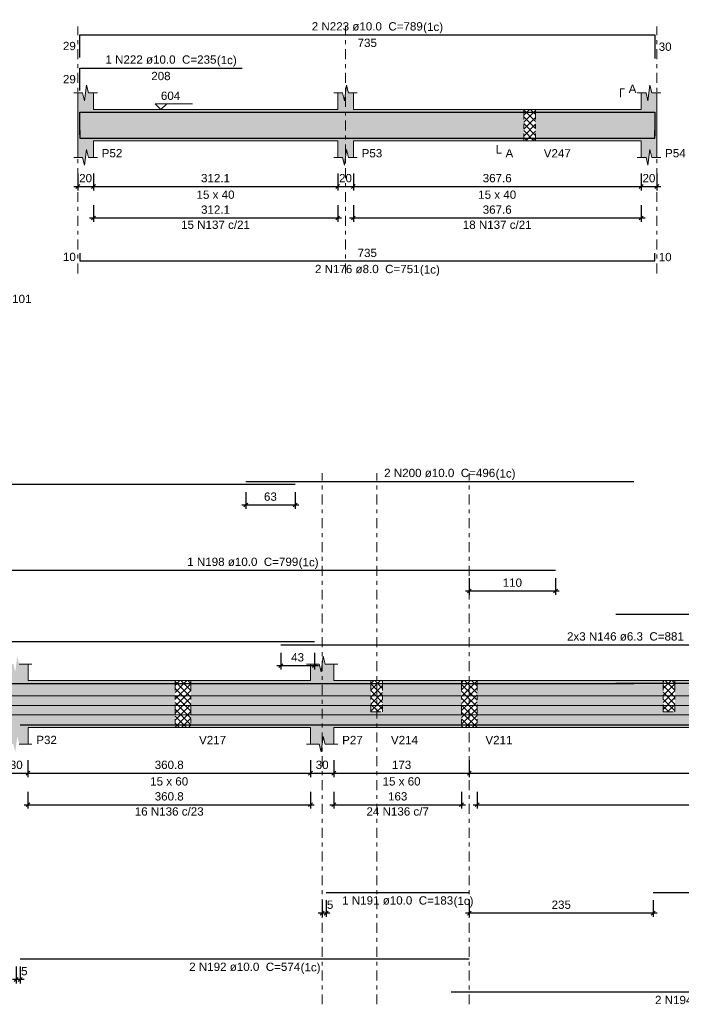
# Model space of a CAD drawing. Header units: millimetres. Extents: x 0 to 119, y 0 to 84.
# Tile 8 of 24: x 21 to 38, y 41 to 66. Entities that reach past the tile are written whole.
import ezdxf

# ---------------------------------------------------------------- set-up
doc = ezdxf.new("R2010")
doc.units = ezdxf.units.MM
doc.header["$MEASUREMENT"] = 0
doc.linetypes.add('DASHDOT', pattern=[2.54, 1.27, -0.635, 0, -0.635])
doc.linetypes.add('NULL', pattern=[0])
doc.layers.get('0').update_dxf_attribs({"lineweight": 18})
for name, color, linetype, lineweight in [('Descrição da armadura', 7, 'Continuous', 0), ('DT-Arm complementar', 5, 'Continuous', 5), ('DT-Barras na forma', 2, 'Continuous', 30), ('DT-Barras rebatidas', 2, 'Continuous', 30), ('DT-Cotas', 9, 'Continuous', 5), ('DT-Forma', 5, 'Continuous', 5), ('DT-Hachura forma vigas', 254, 'Continuous', 5), ('DT-Hachura intersecção vigas', 9, 'Continuous', 5), ('DT-Pontilhado', 9, 'DASHDOT', 5), ('DT-Textos', 7, 'Continuous', 5), ('Textos armaduras', 7, 'Continuous', 0)]:
    doc.layers.add(name, color=color, linetype=linetype, lineweight=lineweight)
doc.styles.add('Arial', font='txt')
doc.dimstyles.new('UM_50.000000', dxfattribs={"dimtxt": 0.18, "dimasz": 0.1, "dimexe": 0.1, "dimexo": 0.2, "dimgap": 0, "dimtad": 1, "dimtih": 1, "dimtoh": 1, "dimdec": 1, "dimlfac": 50, "dimzin": 0, "dimdsep": 46, "dimtxsty": 'Standard', "dimcen": 0.09, "dimdle": 0.1, "dimadec": 1, "dimazin": 2, "dimtfac": 1, "dimtdec": 4, "dimtofl": 0, "dimtmove": 0, "dimatfit": 3, "dimfxl": 1, "dimtolj": 1, "dimarcsym": 0})

# ---------------------------------------------------------------- blocks, each defined once
blk = doc.blocks.new('_Oblique')
at = {"color": 0, "linetype": 'ByBlock', "lineweight": -2}
blk.add_line((-0.5, -0.5), (0.5, 0.5), dxfattribs=at)
blk = doc.blocks.new('*D10')
at = {"layer": 'Defpoints', "color": 0}
for p in [(21.048, 47.384), (21.648, 47.384), (21.648, 46.855)]:
    blk.add_point(p, dxfattribs=at)
at = {"layer": 'DT-Cotas', "color": 0, "lineweight": -2}
for p, q in [((21.048, 47.184), (21.048, 46.755)), ((21.648, 47.184), (21.648, 46.755)), ((20.948, 46.855), (21.748, 46.855))]:
    blk.add_line(p, q, dxfattribs=at)
at = {"layer": 'DT-Cotas', "color": 0, "lineweight": -2, "xscale": 0.1, "yscale": 0.1, "zscale": 0.1, "rotation": 180}
blk.add_blockref('_Oblique', (21.048, 46.855), dxfattribs=at)
at = {"layer": 'DT-Cotas', "color": 0, "lineweight": -2, "xscale": 0.1, "yscale": 0.1, "zscale": 0.1}
blk.add_blockref('_Oblique', (21.648, 46.855), dxfattribs=at)
at = {"layer": 'DT-Cotas', "color": 7, "insert": (21.348, 47.067), "char_height": 0.2118, "attachment_point": 5, "rotation": 0.0057, "style": 'Arial'}
blk.add_mtext('\\A1;30', dxfattribs=at)
blk = doc.blocks.new('*D11')
at = {"layer": 'Defpoints', "color": 0}
for p in [(21.648, 47.384), (28.864, 47.384), (28.864, 46.855)]:
    blk.add_point(p, dxfattribs=at)
at = {"layer": 'DT-Cotas', "color": 0, "lineweight": -2}
for p, q in [((21.648, 47.184), (21.648, 46.755)), ((28.864, 47.184), (28.864, 46.755)), ((21.548, 46.855), (28.964, 46.855))]:
    blk.add_line(p, q, dxfattribs=at)
at = {"layer": 'DT-Cotas', "color": 0, "lineweight": -2, "xscale": 0.1, "yscale": 0.1, "zscale": 0.1, "rotation": 180}
blk.add_blockref('_Oblique', (21.648, 46.855), dxfattribs=at)
at = {"layer": 'DT-Cotas', "color": 0, "lineweight": -2, "xscale": 0.1, "yscale": 0.1, "zscale": 0.1}
blk.add_blockref('_Oblique', (28.864, 46.855), dxfattribs=at)
at = {"layer": 'DT-Cotas', "color": 7, "insert": (25.256, 47.067), "char_height": 0.2118, "attachment_point": 5, "rotation": 0.0057, "style": 'Arial'}
blk.add_mtext('\\A1;360.8', dxfattribs=at)
blk = doc.blocks.new('*D12')
at = {"layer": 'Defpoints', "color": 0}
for p in [(28.864, 47.384), (29.464, 47.384), (29.464, 46.855)]:
    blk.add_point(p, dxfattribs=at)
at = {"layer": 'DT-Cotas', "color": 0, "lineweight": -2}
for p, q in [((28.864, 47.184), (28.864, 46.755)), ((29.464, 47.184), (29.464, 46.755)), ((28.764, 46.855), (29.564, 46.855))]:
    blk.add_line(p, q, dxfattribs=at)
at = {"layer": 'DT-Cotas', "color": 0, "lineweight": -2, "xscale": 0.1, "yscale": 0.1, "zscale": 0.1, "rotation": 180}
blk.add_blockref('_Oblique', (28.864, 46.855), dxfattribs=at)
at = {"layer": 'DT-Cotas', "color": 0, "lineweight": -2, "xscale": 0.1, "yscale": 0.1, "zscale": 0.1}
blk.add_blockref('_Oblique', (29.464, 46.855), dxfattribs=at)
at = {"layer": 'DT-Cotas', "color": 7, "insert": (29.164, 47.067), "char_height": 0.2118, "attachment_point": 5, "rotation": 0.0057, "style": 'Arial'}
blk.add_mtext('\\A1;30', dxfattribs=at)
blk = doc.blocks.new('*D13')
at = {"layer": 'Defpoints', "color": 0}
for p in [(29.464, 47.384), (32.924, 47.384), (32.924, 46.855)]:
    blk.add_point(p, dxfattribs=at)
at = {"layer": 'DT-Cotas', "color": 0, "lineweight": -2}
for p, q in [((29.464, 47.184), (29.464, 46.755)), ((32.924, 47.184), (32.924, 46.755)), ((29.364, 46.855), (33.024, 46.855))]:
    blk.add_line(p, q, dxfattribs=at)
at = {"layer": 'DT-Cotas', "color": 0, "lineweight": -2, "xscale": 0.1, "yscale": 0.1, "zscale": 0.1, "rotation": 180}
blk.add_blockref('_Oblique', (29.464, 46.855), dxfattribs=at)
at = {"layer": 'DT-Cotas', "color": 0, "lineweight": -2, "xscale": 0.1, "yscale": 0.1, "zscale": 0.1}
blk.add_blockref('_Oblique', (32.924, 46.855), dxfattribs=at)
at = {"layer": 'DT-Cotas', "color": 7, "insert": (31.194, 47.067), "char_height": 0.2118, "attachment_point": 5, "rotation": 0.0057, "style": 'Arial'}
blk.add_mtext('\\A1;173', dxfattribs=at)
blk = doc.blocks.new('*D14')
at = {"layer": 'Defpoints', "color": 0}
for p in [(32.924, 47.384), (45.17, 47.384), (45.17, 46.855)]:
    blk.add_point(p, dxfattribs=at)
at = {"layer": 'DT-Cotas', "color": 0, "lineweight": -2}
for p, q in [((32.924, 47.184), (32.924, 46.755)), ((45.17, 47.184), (45.17, 46.755)), ((32.824, 46.855), (45.27, 46.855))]:
    blk.add_line(p, q, dxfattribs=at)
at = {"layer": 'DT-Cotas', "color": 0, "lineweight": -2, "xscale": 0.1, "yscale": 0.1, "zscale": 0.1, "rotation": 180}
blk.add_blockref('_Oblique', (32.924, 46.855), dxfattribs=at)
at = {"layer": 'DT-Cotas', "color": 0, "lineweight": -2, "xscale": 0.1, "yscale": 0.1, "zscale": 0.1}
blk.add_blockref('_Oblique', (45.17, 46.855), dxfattribs=at)
at = {"layer": 'DT-Cotas', "color": 7, "insert": (39.047, 47.067), "char_height": 0.2118, "attachment_point": 5, "rotation": 0.0057, "style": 'Arial'}
blk.add_mtext('\\A1;612.3', dxfattribs=at)
blk = doc.blocks.new('*D16')
at = {"layer": 'Defpoints', "color": 0}
for p in [(28.107, 50.13), (28.967, 50.13), (28.967, 49.601)]:
    blk.add_point(p, dxfattribs=at)
at = {"layer": 'DT-Cotas', "color": 0, "lineweight": -2}
for p, q in [((28.107, 49.93), (28.107, 49.501)), ((28.967, 49.93), (28.967, 49.501)), ((28.007, 49.601), (29.067, 49.601))]:
    blk.add_line(p, q, dxfattribs=at)
at = {"layer": 'DT-Cotas', "color": 0, "lineweight": -2, "xscale": 0.1, "yscale": 0.1, "zscale": 0.1, "rotation": 180}
blk.add_blockref('_Oblique', (28.107, 49.601), dxfattribs=at)
at = {"layer": 'DT-Cotas', "color": 0, "lineweight": -2, "xscale": 0.1, "yscale": 0.1, "zscale": 0.1}
blk.add_blockref('_Oblique', (28.967, 49.601), dxfattribs=at)
at = {"layer": 'DT-Cotas', "color": 7, "insert": (28.537, 49.813), "char_height": 0.2118, "attachment_point": 5, "rotation": 0.0057, "style": 'Arial'}
blk.add_mtext('\\A1;43', dxfattribs=at)
blk = doc.blocks.new('*D18')
at = {"layer": 'Defpoints', "color": 0}
for p in [(29.164, 43.811), (29.264, 43.811), (29.164, 43.282)]:
    blk.add_point(p, dxfattribs=at)
at = {"layer": 'DT-Cotas', "color": 0, "lineweight": -2}
for p, q in [((29.164, 43.611), (29.164, 43.182)), ((29.264, 43.611), (29.264, 43.182)), ((29.364, 43.282), (29.064, 43.282))]:
    blk.add_line(p, q, dxfattribs=at)
at = {"layer": 'DT-Cotas', "color": 0, "lineweight": -2, "xscale": 0.1, "yscale": 0.1, "zscale": 0.1, "rotation": 180}
blk.add_blockref('_Oblique', (29.164, 43.282), dxfattribs=at)
at = {"layer": 'DT-Cotas', "color": 0, "lineweight": -2, "xscale": 0.1, "yscale": 0.1, "zscale": 0.1}
blk.add_blockref('_Oblique', (29.264, 43.282), dxfattribs=at)
at = {"layer": 'DT-Cotas', "color": 7, "insert": (29.368, 43.494), "char_height": 0.2118, "attachment_point": 5, "rotation": 0.0057, "style": 'Arial'}
blk.add_mtext('\\A1;5', dxfattribs=at)
blk = doc.blocks.new('*D19')
at = {"layer": 'Defpoints', "color": 0}
for p in [(21.348, 42.117), (21.448, 42.117), (21.348, 41.587)]:
    blk.add_point(p, dxfattribs=at)
at = {"layer": 'DT-Cotas', "color": 0, "lineweight": -2}
for p, q in [((21.348, 41.917), (21.348, 41.487)), ((21.448, 41.917), (21.448, 41.487)), ((21.548, 41.587), (21.248, 41.587))]:
    blk.add_line(p, q, dxfattribs=at)
at = {"layer": 'DT-Cotas', "color": 0, "lineweight": -2, "xscale": 0.1, "yscale": 0.1, "zscale": 0.1, "rotation": 180}
blk.add_blockref('_Oblique', (21.348, 41.587), dxfattribs=at)
at = {"layer": 'DT-Cotas', "color": 0, "lineweight": -2, "xscale": 0.1, "yscale": 0.1, "zscale": 0.1}
blk.add_blockref('_Oblique', (21.448, 41.587), dxfattribs=at)
at = {"layer": 'DT-Cotas', "color": 7, "insert": (21.553, 41.799), "char_height": 0.2118, "attachment_point": 5, "rotation": 0.0057, "style": 'Arial'}
blk.add_mtext('\\A1;5', dxfattribs=at)
blk = doc.blocks.new('*D20')
at = {"layer": 'Defpoints', "color": 0}
for p in [(32.924, 43.811), (37.624, 43.811), (32.924, 43.282)]:
    blk.add_point(p, dxfattribs=at)
at = {"layer": 'DT-Cotas', "color": 0, "lineweight": -2}
for p, q in [((32.924, 43.611), (32.924, 43.182)), ((37.624, 43.611), (37.624, 43.182)), ((37.724, 43.282), (32.824, 43.282))]:
    blk.add_line(p, q, dxfattribs=at)
at = {"layer": 'DT-Cotas', "color": 0, "lineweight": -2, "xscale": 0.1, "yscale": 0.1, "zscale": 0.1, "rotation": 180}
blk.add_blockref('_Oblique', (32.924, 43.282), dxfattribs=at)
at = {"layer": 'DT-Cotas', "color": 0, "lineweight": -2, "xscale": 0.1, "yscale": 0.1, "zscale": 0.1}
blk.add_blockref('_Oblique', (37.624, 43.282), dxfattribs=at)
at = {"layer": 'DT-Cotas', "color": 7, "insert": (35.274, 43.494), "char_height": 0.2118, "attachment_point": 5, "rotation": 0.0057, "style": 'Arial'}
blk.add_mtext('\\A1;235', dxfattribs=at)
blk = doc.blocks.new('*D23')
at = {"layer": 'Defpoints', "color": 0}
for p in [(32.924, 52.037), (35.124, 52.037), (35.124, 51.508)]:
    blk.add_point(p, dxfattribs=at)
at = {"layer": 'DT-Cotas', "color": 0, "lineweight": -2}
for p, q in [((32.924, 51.837), (32.924, 51.408)), ((35.124, 51.837), (35.124, 51.408)), ((32.824, 51.508), (35.224, 51.508))]:
    blk.add_line(p, q, dxfattribs=at)
at = {"layer": 'DT-Cotas', "color": 0, "lineweight": -2, "xscale": 0.1, "yscale": 0.1, "zscale": 0.1, "rotation": 180}
blk.add_blockref('_Oblique', (32.924, 51.508), dxfattribs=at)
at = {"layer": 'DT-Cotas', "color": 0, "lineweight": -2, "xscale": 0.1, "yscale": 0.1, "zscale": 0.1}
blk.add_blockref('_Oblique', (35.124, 51.508), dxfattribs=at)
at = {"layer": 'DT-Cotas', "color": 7, "insert": (34.024, 51.72), "char_height": 0.2118, "attachment_point": 5, "rotation": 0.0057, "style": 'Arial'}
blk.add_mtext('\\A1;110', dxfattribs=at)
blk = doc.blocks.new('*D24')
at = {"layer": 'Defpoints', "color": 0}
for p in [(27.212, 54.235), (28.472, 54.235), (28.472, 53.705)]:
    blk.add_point(p, dxfattribs=at)
at = {"layer": 'DT-Cotas', "color": 0, "lineweight": -2}
for p, q in [((27.212, 54.035), (27.212, 53.605)), ((28.472, 54.035), (28.472, 53.605)), ((27.112, 53.705), (28.572, 53.705))]:
    blk.add_line(p, q, dxfattribs=at)
at = {"layer": 'DT-Cotas', "color": 0, "lineweight": -2, "xscale": 0.1, "yscale": 0.1, "zscale": 0.1, "rotation": 180}
blk.add_blockref('_Oblique', (27.212, 53.705), dxfattribs=at)
at = {"layer": 'DT-Cotas', "color": 0, "lineweight": -2, "xscale": 0.1, "yscale": 0.1, "zscale": 0.1}
blk.add_blockref('_Oblique', (28.472, 53.705), dxfattribs=at)
at = {"layer": 'DT-Cotas', "color": 7, "insert": (27.842, 53.917), "char_height": 0.2118, "attachment_point": 5, "rotation": 0.0057, "style": 'Arial'}
blk.add_mtext('\\A1;63', dxfattribs=at)
blk = doc.blocks.new('*D29')
at = {"layer": 'Defpoints', "color": 0}
for p in [(21.648, 46.579), (28.864, 46.579), (28.864, 46.05)]:
    blk.add_point(p, dxfattribs=at)
at = {"layer": 'DT-Cotas', "color": 0, "lineweight": -2}
for p, q in [((21.648, 46.379), (21.648, 45.95)), ((28.864, 46.379), (28.864, 45.95)), ((21.548, 46.05), (28.964, 46.05))]:
    blk.add_line(p, q, dxfattribs=at)
at = {"layer": 'DT-Cotas', "color": 0, "lineweight": -2, "xscale": 0.1, "yscale": 0.1, "zscale": 0.1, "rotation": 180}
blk.add_blockref('_Oblique', (21.648, 46.05), dxfattribs=at)
at = {"layer": 'DT-Cotas', "color": 0, "lineweight": -2, "xscale": 0.1, "yscale": 0.1, "zscale": 0.1}
blk.add_blockref('_Oblique', (28.864, 46.05), dxfattribs=at)
at = {"layer": 'DT-Cotas', "color": 7, "insert": (25.256, 46.262), "char_height": 0.2118, "attachment_point": 5, "rotation": 0.0057, "style": 'Arial'}
blk.add_mtext('\\A1;360.8', dxfattribs=at)
blk = doc.blocks.new('*D30')
at = {"layer": 'Defpoints', "color": 0}
for p in [(29.464, 46.579), (32.724, 46.579), (32.724, 46.05)]:
    blk.add_point(p, dxfattribs=at)
at = {"layer": 'DT-Cotas', "color": 0, "lineweight": -2}
for p, q in [((29.464, 46.379), (29.464, 45.95)), ((32.724, 46.379), (32.724, 45.95)), ((29.364, 46.05), (32.824, 46.05))]:
    blk.add_line(p, q, dxfattribs=at)
at = {"layer": 'DT-Cotas', "color": 0, "lineweight": -2, "xscale": 0.1, "yscale": 0.1, "zscale": 0.1, "rotation": 180}
blk.add_blockref('_Oblique', (29.464, 46.05), dxfattribs=at)
at = {"layer": 'DT-Cotas', "color": 0, "lineweight": -2, "xscale": 0.1, "yscale": 0.1, "zscale": 0.1}
blk.add_blockref('_Oblique', (32.724, 46.05), dxfattribs=at)
at = {"layer": 'DT-Cotas', "color": 7, "insert": (31.094, 46.262), "char_height": 0.2118, "attachment_point": 5, "rotation": 0.0057, "style": 'Arial'}
blk.add_mtext('\\A1;163', dxfattribs=at)
blk = doc.blocks.new('*D31')
at = {"layer": 'Defpoints', "color": 0}
for p in [(33.124, 46.579), (45.17, 46.579), (45.17, 46.05)]:
    blk.add_point(p, dxfattribs=at)
at = {"layer": 'DT-Cotas', "color": 0, "lineweight": -2}
for p, q in [((33.124, 46.379), (33.124, 45.95)), ((45.17, 46.379), (45.17, 45.95)), ((33.024, 46.05), (45.27, 46.05))]:
    blk.add_line(p, q, dxfattribs=at)
at = {"layer": 'DT-Cotas', "color": 0, "lineweight": -2, "xscale": 0.1, "yscale": 0.1, "zscale": 0.1, "rotation": 180}
blk.add_blockref('_Oblique', (33.124, 46.05), dxfattribs=at)
at = {"layer": 'DT-Cotas', "color": 0, "lineweight": -2, "xscale": 0.1, "yscale": 0.1, "zscale": 0.1}
blk.add_blockref('_Oblique', (45.17, 46.05), dxfattribs=at)
at = {"layer": 'DT-Cotas', "color": 7, "insert": (39.147, 46.262), "char_height": 0.2118, "attachment_point": 5, "rotation": 0.0057, "style": 'Arial'}
blk.add_mtext('\\A1;602.3', dxfattribs=at)
blk = doc.blocks.new('*D152')
at = {"layer": 'Defpoints', "color": 0}
for p in [(22.92, 62.369), (23.32, 62.369), (23.32, 61.84)]:
    blk.add_point(p, dxfattribs=at)
at = {"layer": 'DT-Cotas', "color": 0, "lineweight": -2}
for p, q in [((22.92, 62.169), (22.92, 61.74)), ((23.32, 62.169), (23.32, 61.74)), ((22.82, 61.84), (23.42, 61.84))]:
    blk.add_line(p, q, dxfattribs=at)
at = {"layer": 'DT-Cotas', "color": 0, "lineweight": -2, "xscale": 0.1, "yscale": 0.1, "zscale": 0.1, "rotation": 180}
blk.add_blockref('_Oblique', (22.92, 61.84), dxfattribs=at)
at = {"layer": 'DT-Cotas', "color": 0, "lineweight": -2, "xscale": 0.1, "yscale": 0.1, "zscale": 0.1}
blk.add_blockref('_Oblique', (23.32, 61.84), dxfattribs=at)
at = {"layer": 'DT-Cotas', "color": 7, "insert": (23.12, 62.051), "char_height": 0.2118, "attachment_point": 5, "rotation": 0.0057, "style": 'Arial'}
blk.add_mtext('\\A1;20', dxfattribs=at)
blk = doc.blocks.new('*D153')
at = {"layer": 'Defpoints', "color": 0}
for p in [(23.32, 62.369), (29.561, 62.369), (29.561, 61.84)]:
    blk.add_point(p, dxfattribs=at)
at = {"layer": 'DT-Cotas', "color": 0, "lineweight": -2}
for p, q in [((23.32, 62.169), (23.32, 61.74)), ((29.561, 62.169), (29.561, 61.74)), ((23.22, 61.84), (29.661, 61.84))]:
    blk.add_line(p, q, dxfattribs=at)
at = {"layer": 'DT-Cotas', "color": 0, "lineweight": -2, "xscale": 0.1, "yscale": 0.1, "zscale": 0.1, "rotation": 180}
blk.add_blockref('_Oblique', (23.32, 61.84), dxfattribs=at)
at = {"layer": 'DT-Cotas', "color": 0, "lineweight": -2, "xscale": 0.1, "yscale": 0.1, "zscale": 0.1}
blk.add_blockref('_Oblique', (29.561, 61.84), dxfattribs=at)
at = {"layer": 'DT-Cotas', "color": 7, "insert": (26.44, 62.051), "char_height": 0.2118, "attachment_point": 5, "rotation": 0.0057, "style": 'Arial'}
blk.add_mtext('\\A1;312.1', dxfattribs=at)
blk = doc.blocks.new('*D154')
at = {"layer": 'Defpoints', "color": 0}
for p in [(29.561, 62.369), (29.961, 62.369), (29.961, 61.84)]:
    blk.add_point(p, dxfattribs=at)
at = {"layer": 'DT-Cotas', "color": 0, "lineweight": -2}
for p, q in [((29.561, 62.169), (29.561, 61.74)), ((29.961, 62.169), (29.961, 61.74)), ((29.461, 61.84), (30.061, 61.84))]:
    blk.add_line(p, q, dxfattribs=at)
at = {"layer": 'DT-Cotas', "color": 0, "lineweight": -2, "xscale": 0.1, "yscale": 0.1, "zscale": 0.1, "rotation": 180}
blk.add_blockref('_Oblique', (29.561, 61.84), dxfattribs=at)
at = {"layer": 'DT-Cotas', "color": 0, "lineweight": -2, "xscale": 0.1, "yscale": 0.1, "zscale": 0.1}
blk.add_blockref('_Oblique', (29.961, 61.84), dxfattribs=at)
at = {"layer": 'DT-Cotas', "color": 7, "insert": (29.761, 62.051), "char_height": 0.2118, "attachment_point": 5, "rotation": 0.0057, "style": 'Arial'}
blk.add_mtext('\\A1;20', dxfattribs=at)
blk = doc.blocks.new('*D155')
at = {"layer": 'Defpoints', "color": 0}
for p in [(29.961, 62.369), (37.314, 62.369), (37.314, 61.84)]:
    blk.add_point(p, dxfattribs=at)
at = {"layer": 'DT-Cotas', "color": 0, "lineweight": -2}
for p, q in [((29.961, 62.169), (29.961, 61.74)), ((37.314, 62.169), (37.314, 61.74)), ((29.861, 61.84), (37.414, 61.84))]:
    blk.add_line(p, q, dxfattribs=at)
at = {"layer": 'DT-Cotas', "color": 0, "lineweight": -2, "xscale": 0.1, "yscale": 0.1, "zscale": 0.1, "rotation": 180}
blk.add_blockref('_Oblique', (29.961, 61.84), dxfattribs=at)
at = {"layer": 'DT-Cotas', "color": 0, "lineweight": -2, "xscale": 0.1, "yscale": 0.1, "zscale": 0.1}
blk.add_blockref('_Oblique', (37.314, 61.84), dxfattribs=at)
at = {"layer": 'DT-Cotas', "color": 7, "insert": (33.637, 62.051), "char_height": 0.2118, "attachment_point": 5, "rotation": 0.0057, "style": 'Arial'}
blk.add_mtext('\\A1;367.6', dxfattribs=at)
blk = doc.blocks.new('*D156')
at = {"layer": 'Defpoints', "color": 0}
for p in [(37.314, 62.369), (37.714, 62.369), (37.714, 61.84)]:
    blk.add_point(p, dxfattribs=at)
at = {"layer": 'DT-Cotas', "color": 0, "lineweight": -2}
for p, q in [((37.314, 62.169), (37.314, 61.74)), ((37.714, 62.169), (37.714, 61.74)), ((37.214, 61.84), (37.814, 61.84))]:
    blk.add_line(p, q, dxfattribs=at)
at = {"layer": 'DT-Cotas', "color": 0, "lineweight": -2, "xscale": 0.1, "yscale": 0.1, "zscale": 0.1, "rotation": 180}
blk.add_blockref('_Oblique', (37.314, 61.84), dxfattribs=at)
at = {"layer": 'DT-Cotas', "color": 0, "lineweight": -2, "xscale": 0.1, "yscale": 0.1, "zscale": 0.1}
blk.add_blockref('_Oblique', (37.714, 61.84), dxfattribs=at)
at = {"layer": 'DT-Cotas', "color": 7, "insert": (37.514, 62.051), "char_height": 0.2118, "attachment_point": 5, "rotation": 0.0057, "style": 'Arial'}
blk.add_mtext('\\A1;20', dxfattribs=at)
blk = doc.blocks.new('*D159')
at = {"layer": 'Defpoints', "color": 0}
for p in [(23.32, 61.564), (29.561, 61.564), (29.561, 61.035)]:
    blk.add_point(p, dxfattribs=at)
at = {"layer": 'DT-Cotas', "color": 0, "lineweight": -2}
for p, q in [((23.32, 61.364), (23.32, 60.935)), ((29.561, 61.364), (29.561, 60.935)), ((23.22, 61.035), (29.661, 61.035))]:
    blk.add_line(p, q, dxfattribs=at)
at = {"layer": 'DT-Cotas', "color": 0, "lineweight": -2, "xscale": 0.1, "yscale": 0.1, "zscale": 0.1, "rotation": 180}
blk.add_blockref('_Oblique', (23.32, 61.035), dxfattribs=at)
at = {"layer": 'DT-Cotas', "color": 0, "lineweight": -2, "xscale": 0.1, "yscale": 0.1, "zscale": 0.1}
blk.add_blockref('_Oblique', (29.561, 61.035), dxfattribs=at)
at = {"layer": 'DT-Cotas', "color": 7, "insert": (26.44, 61.247), "char_height": 0.2118, "attachment_point": 5, "rotation": 0.0057, "style": 'Arial'}
blk.add_mtext('\\A1;312.1', dxfattribs=at)
blk = doc.blocks.new('*D160')
at = {"layer": 'Defpoints', "color": 0}
for p in [(29.961, 61.564), (37.314, 61.564), (37.314, 61.035)]:
    blk.add_point(p, dxfattribs=at)
at = {"layer": 'DT-Cotas', "color": 0, "lineweight": -2}
for p, q in [((29.961, 61.364), (29.961, 60.935)), ((37.314, 61.364), (37.314, 60.935)), ((29.861, 61.035), (37.414, 61.035))]:
    blk.add_line(p, q, dxfattribs=at)
at = {"layer": 'DT-Cotas', "color": 0, "lineweight": -2, "xscale": 0.1, "yscale": 0.1, "zscale": 0.1, "rotation": 180}
blk.add_blockref('_Oblique', (29.961, 61.035), dxfattribs=at)
at = {"layer": 'DT-Cotas', "color": 0, "lineweight": -2, "xscale": 0.1, "yscale": 0.1, "zscale": 0.1}
blk.add_blockref('_Oblique', (37.314, 61.035), dxfattribs=at)
at = {"layer": 'DT-Cotas', "color": 7, "insert": (33.637, 61.247), "char_height": 0.2118, "attachment_point": 5, "rotation": 0.0057, "style": 'Arial'}
blk.add_mtext('\\A1;367.6', dxfattribs=at)

msp = doc.modelspace()

# ---------------------------------------------------------------- hatches: boundary and pattern name
at = {"layer": 'DT-Hachura forma vigas', "linetype": 'Continuous'}
for points in [[(29.9611, 63.0045), (34.3139, 63.0045), (34.3139, 63.8045), (29.9611, 63.8045), (29.9611, 64.2281), (29.8361, 64.2281), (29.7861, 64.4281), (29.7361, 64.0281), (29.6861, 64.2281), (29.5611, 64.2281), (29.5611, 63.8045), (23.3199, 63.8045), (23.3199, 64.2281), (23.1949, 64.2281), (23.1449, 64.4281), (23.0949, 64.0281), (23.0449, 64.2281), (22.9199, 64.2281), (22.9199, 63.8045), (22.9199, 63.0045), (22.9199, 62.5809), (23.0449, 62.5809), (23.0949, 62.3809), (23.1449, 62.7809), (23.1949, 62.5809), (23.3199, 62.5809), (23.3199, 63.0045), (29.5611, 63.0045), (29.5611, 62.5809), (29.6861, 62.5809), (29.7361, 62.3809), (29.7861, 62.7809), (29.8361, 62.5809), (29.9611, 62.5809), (29.9611, 63.0045)], [(37.7139, 62.5809), (37.7139, 63.0045), (37.7139, 63.8045), (37.7139, 64.2281), (37.5889, 64.2281), (37.5389, 64.4281), (37.4889, 64.0281), (37.4389, 64.2281), (37.3139, 64.2281), (37.3139, 63.8045), (34.6139, 63.8045), (34.6139, 63.0045), (37.3139, 63.0045), (37.3139, 62.5809), (37.4389, 62.5809), (37.4889, 62.3809), (37.5389, 62.7809), (37.5889, 62.5809), (37.7139, 62.5809)], [(6.1267, 48.6197), (5.8667, 48.6197), (5.8667, 49.2197), (5.5167, 49.2197), (4.9167, 49.2197), (4.9167, 48.0197), (4.9167, 47.5961), (5.1417, 47.5961), (5.1917, 47.3961), (5.2417, 47.7961), (5.2917, 47.5961), (5.5167, 47.5961), (5.5167, 48.0197), (5.8667, 48.0197), (6.1267, 48.0197), (10.8937, 48.0197), (11.1937, 48.0197), (11.8599, 48.0197), (11.8599, 47.5961), (11.9849, 47.5961), (12.0349, 47.3961), (12.0849, 47.7961), (12.1349, 47.5961), (12.2599, 47.5961), (12.2599, 48.0197), (16.0599, 48.0197), (16.3599, 48.0197), (21.0483, 48.0197), (21.0483, 47.5961), (21.2733, 47.5961), (21.3233, 47.3961), (21.3733, 47.7961), (21.4233, 47.5961), (21.6483, 47.5961), (21.6483, 48.0197), (25.4067, 48.0197), (25.4067, 49.2197), (21.6483, 49.2197), (21.6483, 49.6433), (21.4233, 49.6433), (21.3733, 49.8433), (21.3233, 49.4433), (21.2733, 49.6433), (21.0483, 49.6433), (21.0483, 49.2197), (16.3599, 49.2197), (16.3599, 48.4197), (16.0599, 48.4197), (16.0599, 49.2197), (12.2599, 49.2197), (12.2599, 49.6433), (12.1349, 49.6433), (12.0849, 49.8433), (12.0349, 49.4433), (11.9849, 49.6433), (11.8599, 49.6433), (11.8599, 49.2197), (11.1937, 49.2197), (11.1937, 48.4197), (10.8937, 48.4197), (10.8937, 49.2197), (6.1267, 49.2197), (6.1267, 48.6197)], [(30.7097, 48.4197), (30.4097, 48.4197), (30.4097, 49.2197), (29.4637, 49.2197), (29.4637, 49.6433), (29.2387, 49.6433), (29.1887, 49.8433), (29.1387, 49.4433), (29.0887, 49.6433), (28.8637, 49.6433), (28.8637, 49.2197), (25.8067, 49.2197), (25.8067, 48.0197), (28.8637, 48.0197), (28.8637, 47.5961), (29.0887, 47.5961), (29.1387, 47.3961), (29.1887, 47.7961), (29.2387, 47.5961), (29.4637, 47.5961), (29.4637, 48.0197), (30.4097, 48.0197), (30.7097, 48.0197), (32.7239, 48.0197), (32.7239, 49.2197), (30.7097, 49.2197), (30.7097, 48.4197)], [(38.1775, 48.4197), (37.8775, 48.4197), (37.8775, 49.2197), (33.1239, 49.2197), (33.1239, 48.0197), (37.8775, 48.0197), (38.1775, 48.0197), (39.1669, 48.0197), (39.4669, 48.0197), (45.1697, 48.0197), (45.1697, 47.5961), (45.3947, 47.5961), (45.4447, 47.3961), (45.4947, 47.7961), (45.5447, 47.5961), (45.7697, 47.5961), (45.7697, 48.0197), (45.7697, 49.2197), (45.1697, 49.2197), (39.4669, 49.2197), (39.4669, 48.2197), (39.1669, 48.2197), (39.1669, 49.2197), (38.1775, 49.2197), (38.1775, 48.4197)]]:
    msp.add_hatch(color=254, dxfattribs=at).paths.add_polyline_path(points)
at = {"layer": 'DT-Hachura intersecção vigas', "linetype": 'Continuous'}
h = msp.add_hatch(dxfattribs=at)
h.set_pattern_fill('ANSI37', color=9, style=0)
h.paths.add_polyline_path([(34.3139, 63.0045), (34.6139, 63.0045), (34.6139, 63.8045), (34.3139, 63.8045), (34.3139, 63.0045)])
h = msp.add_hatch(dxfattribs=at)
h.set_pattern_fill('ANSI37', color=9, style=0)
h.paths.add_polyline_path([(25.4067, 48.0197), (25.8067, 48.0197), (25.8067, 49.2197), (25.4067, 49.2197), (25.4067, 48.0197)])
h = msp.add_hatch(dxfattribs=at)
h.set_pattern_fill('ANSI37', color=9, style=0)
h.paths.add_polyline_path([(30.4097, 48.4197), (30.7097, 48.4197), (30.7097, 49.2197), (30.4097, 49.2197), (30.4097, 48.4197)])
h = msp.add_hatch(dxfattribs=at)
h.set_pattern_fill('ANSI37', color=9, style=0)
h.paths.add_polyline_path([(32.7239, 48.0197), (33.1239, 48.0197), (33.1239, 49.2197), (32.7239, 49.2197), (32.7239, 48.0197)])
h = msp.add_hatch(dxfattribs=at)
h.set_pattern_fill('ANSI37', color=9, style=0)
h.paths.add_polyline_path([(37.8775, 48.4197), (38.1775, 48.4197), (38.1775, 49.2197), (37.8775, 49.2197), (37.8775, 48.4197)])

# ---------------------------------------------------------------- linework, layer by layer
at = {"layer": 'DT-Arm complementar'}
for p, q in [((4.9667, 48.8272), (45.7197, 48.8272)), ((4.9667, 48.5847), (45.7197, 48.5847)), ((4.9667, 48.3422), (45.7197, 48.3422))]:
    msp.add_line(p, q, dxfattribs=at)
at = {"layer": 'DT-Barras na forma'}
for points in [[(22.9699, 63.1609), (22.9699, 63.7345), (27.1199, 63.7345)], [(22.9699, 63.1609), (22.9699, 63.7345), (37.6639, 63.7345), (37.6639, 63.1307)], [(22.9699, 63.2725), (22.9699, 63.0725), (37.6639, 63.0725), (37.6639, 63.2725)], [(4.9667, 48.6554), (4.9667, 49.1497), (28.4724, 49.1497)], [(19.1483, 49.1497), (35.1239, 49.1497)], [(27.2124, 49.1497), (37.1239, 49.1497)], [(36.6664, 49.1517), (42.7271, 49.1517)], [(32.4567, 48.0897), (45.7197, 48.0897), (45.7197, 48.2897)], [(21.4483, 48.0897), (32.9239, 48.0897)], [(29.2637, 48.0897), (32.9239, 48.0897)], [(37.6239, 48.0897), (42.0697, 48.0897)]]:
    msp.add_lwpolyline(points, dxfattribs=at)
at = {"layer": 'DT-Barras rebatidas'}
for points in [[(22.9699, 65.1377), (22.9699, 65.7113), (37.6639, 65.7113), (37.6639, 65.1075)], [(22.9699, 64.2905), (22.9699, 64.8641), (27.1199, 64.8641)], [(22.9699, 60.1378), (22.9699, 59.9378), (37.6639, 59.9378), (37.6639, 60.1378)], [(4.9667, 53.7406), (4.9667, 54.2349), (28.4724, 54.2349)], [(27.2124, 54.3055), (37.1239, 54.3055)], [(19.1483, 52.0372), (35.1239, 52.0372)], [(36.6664, 50.9167), (42.7271, 50.9167)], [(4.9667, 50.2152), (28.9667, 50.2152)], [(28.1067, 50.1304), (45.7197, 50.1304)], [(29.2637, 43.8113), (32.9239, 43.8113)], [(37.6239, 43.8113), (42.0697, 43.8113)], [(21.4483, 42.1169), (32.9239, 42.1169)], [(32.4567, 41.2697), (45.7197, 41.2697), (45.7197, 41.4697)]]:
    msp.add_lwpolyline(points, dxfattribs=at)
at = {"layer": 'DT-Forma'}
for p, q in [((23.0949, 64.0281), (23.1449, 64.4281)), ((23.1449, 64.4281), (23.1949, 64.2281)), ((29.7361, 64.0281), (29.7861, 64.4281)), ((29.7861, 64.4281), (29.8361, 64.2281)), ((37.4889, 64.0281), (37.5389, 64.4281)), ((37.5389, 64.4281), (37.5889, 64.2281)), ((22.8199, 64.2281), (23.0449, 64.2281)), ((22.9199, 63.8045), (22.9199, 64.2281)), ((23.0449, 64.2281), (23.0949, 64.0281)), ((23.1949, 64.2281), (23.4199, 64.2281)), ((23.3199, 64.2281), (23.3199, 63.8045)), ((29.4611, 64.2281), (29.6861, 64.2281)), ((29.5611, 63.8045), (29.5611, 64.2281)), ((29.6861, 64.2281), (29.7361, 64.0281)), ((29.8361, 64.2281), (30.0611, 64.2281)), ((29.9611, 64.2281), (29.9611, 63.8045)), ((37.2139, 64.2281), (37.4389, 64.2281)), ((37.3139, 63.8045), (37.3139, 64.2281)), ((37.4389, 64.2281), (37.4889, 64.0281)), ((37.5889, 64.2281), (37.8139, 64.2281)), ((37.7139, 64.2281), (37.7139, 63.8045)), ((23.3199, 63.8045), (29.5611, 63.8045)), ((29.9611, 63.8045), (34.3139, 63.8045)), ((34.3139, 63.8045), (34.6139, 63.8045)), ((34.6139, 63.8045), (37.3139, 63.8045)), ((22.9199, 63.0045), (22.9199, 62.5809)), ((23.3199, 62.5809), (23.3199, 63.0045)), ((23.3199, 63.0045), (29.5611, 63.0045)), ((29.5611, 63.0045), (29.5611, 62.5809)), ((29.9611, 62.5809), (29.9611, 63.0045)), ((29.9611, 63.0045), (34.3139, 63.0045)), ((34.3139, 63.0045), (34.6139, 63.0045)), ((34.6139, 63.0045), (37.3139, 63.0045)), ((37.3139, 63.0045), (37.3139, 62.5809)), ((37.7139, 62.5809), (37.7139, 63.0045)), ((23.0949, 62.3809), (23.1449, 62.7809)), ((23.1449, 62.7809), (23.1949, 62.5809)), ((29.7361, 62.3809), (29.7861, 62.7809)), ((29.7861, 62.7809), (29.8361, 62.5809)), ((37.4889, 62.3809), (37.5389, 62.7809)), ((37.5389, 62.7809), (37.5889, 62.5809)), ((22.8199, 62.5809), (23.0449, 62.5809)), ((23.0449, 62.5809), (23.0949, 62.3809)), ((23.1949, 62.5809), (23.4199, 62.5809)), ((29.4611, 62.5809), (29.6861, 62.5809)), ((29.6861, 62.5809), (29.7361, 62.3809)), ((29.8361, 62.5809), (30.0611, 62.5809)), ((37.2139, 62.5809), (37.4389, 62.5809)), ((37.4389, 62.5809), (37.4889, 62.3809)), ((37.5889, 62.5809), (37.8139, 62.5809)), ((29.1387, 49.4433), (29.1887, 49.8433)), ((29.1887, 49.8433), (29.2387, 49.6433)), ((21.4233, 49.6433), (21.7483, 49.6433)), ((21.6483, 49.6433), (21.6483, 49.2197)), ((28.7637, 49.6433), (29.0887, 49.6433)), ((28.8637, 49.2197), (28.8637, 49.6433)), ((29.0887, 49.6433), (29.1387, 49.4433)), ((29.2387, 49.6433), (29.5637, 49.6433)), ((29.4637, 49.6433), (29.4637, 49.2197)), ((21.6483, 49.2197), (25.4067, 49.2197)), ((25.4067, 49.2197), (25.8067, 49.2197)), ((25.8067, 49.2197), (28.8637, 49.2197)), ((29.4637, 49.2197), (30.4097, 49.2197)), ((30.4097, 49.2197), (30.7097, 49.2197)), ((30.7097, 49.2197), (32.7239, 49.2197)), ((32.7239, 49.2197), (33.1239, 49.2197)), ((33.1239, 49.2197), (37.8775, 49.2197)), ((37.8775, 49.2197), (38.1775, 49.2197)), ((38.1775, 49.2197), (39.1669, 49.2197)), ((21.6483, 47.5961), (21.6483, 48.0197)), ((21.6483, 48.0197), (25.4067, 48.0197)), ((25.4067, 48.0197), (25.8067, 48.0197)), ((25.8067, 48.0197), (28.8637, 48.0197)), ((28.8637, 48.0197), (28.8637, 47.5961)), ((29.1387, 47.3961), (29.1887, 47.7961)), ((29.1887, 47.7961), (29.2387, 47.5961)), ((29.4637, 47.5961), (29.4637, 48.0197)), ((29.4637, 48.0197), (30.4097, 48.0197)), ((30.4097, 48.0197), (30.7097, 48.0197)), ((30.7097, 48.0197), (32.7239, 48.0197)), ((32.7239, 48.0197), (33.1239, 48.0197)), ((33.1239, 48.0197), (37.8775, 48.0197)), ((37.8775, 48.0197), (38.1775, 48.0197)), ((38.1775, 48.0197), (39.1669, 48.0197)), ((21.4233, 47.5961), (21.7483, 47.5961)), ((28.7637, 47.5961), (29.0887, 47.5961)), ((29.0887, 47.5961), (29.1387, 47.3961)), ((29.2387, 47.5961), (29.5637, 47.5961))]:
    msp.add_line(p, q, dxfattribs=at)
at = {"layer": 'DT-Forma', "linetype": 'Continuous'}
for p, q in [((22.9199, 63.0045), (22.9199, 63.8045)), ((37.7139, 63.8045), (37.7139, 63.0045))]:
    msp.add_line(p, q, dxfattribs=at)
at = {"layer": 'DT-Pontilhado', "ltscale": 0.2}
for p, q in [((22.9199, 59.6201), (22.9199, 65.9231)), ((29.7611, 59.6201), (29.7611, 65.9231)), ((37.7139, 59.6201), (37.7139, 65.9231)), ((34.3139, 63.8045), (34.3139, 63.0045)), ((34.6139, 63.8045), (34.6139, 63.0045)), ((29.1637, 40.952), (29.1637, 54.5173)), ((30.5597, 40.952), (30.5597, 54.5173)), ((32.9239, 40.952), (32.9239, 54.5173)), ((25.4067, 49.2197), (25.4067, 48.0197)), ((25.8067, 49.2197), (25.8067, 48.0197)), ((30.4097, 49.2197), (30.4097, 48.4197)), ((30.7097, 49.2197), (30.7097, 48.4197)), ((32.7239, 49.2197), (32.7239, 48.0197)), ((33.1239, 49.2197), (33.1239, 48.0197)), ((37.8775, 49.2197), (37.8775, 48.4197)), ((38.1775, 49.2197), (38.1775, 48.4197)), ((30.4097, 48.4197), (30.7097, 48.4197)), ((37.8775, 48.4197), (38.1775, 48.4197))]:
    msp.add_line(p, q, dxfattribs=at)
at = {"layer": 'DT-Textos'}
for points in [[(36.7844, 64.1222), (36.7844, 64.334), (36.8903, 64.334)], [(25.1922, 63.9527), (25.044, 63.8045), (24.8957, 63.9527), (25.8488, 63.9527)], [(33.6375, 62.8986), (33.6375, 62.6868), (33.7434, 62.6868)]]:
    msp.add_lwpolyline(points, dxfattribs=at)

# ---------------------------------------------------------------- texts
at = {"layer": 'Descrição da armadura', "linetype": 'NULL', "char_height": 0.2118, "attachment_point": 8, "line_spacing_factor": 0.9, "style": 'Arial'}
for s, insert, width in [('2 N223 ø10.0  C=789', (30.317, 65.8176), 5.562109), ('1 N222 ø10.0  C=235', (25.045, 64.9696), 5.562109), ('15 N137 c/21', (26.4405, 60.753), 3.450264), ('18 N137 c/21', (33.6375, 60.753), 3.450264), ('2 N176 ø8.0  C=751', (30.317, 59.6206), 5.239541), ('29 N137 ø5.0  C=101', (20.318, 58.8566), 5.562109), ('2 N200 ø10.0  C=496', (32.1678, 54.4118), 5.562109), ('1 N198 ø10.0  C=799', (27.1358, 52.1428), 5.562109), ('2x3 N146 ø6.3  C=881', (36.9128, 50.2368), 5.852109), ('16 N136 c/23', (25.256, 45.7683), 3.450264), ('24 N136 c/7', (31.0938, 45.7683), 3.127695), ('1 N191 ø10.0  C=183', (31.0938, 43.4938), 5.562109), ('2 N192 ø10.0  C=574', (27.1858, 41.7988), 5.562109), ('2 N194 ø10.0  C=671', (39.0878, 40.9518), 5.562109)]:
    msp.add_mtext(s, dxfattribs=dict(at, insert=insert, width=width))
at = {"layer": 'DT-Textos', "linetype": 'NULL', "char_height": 0.2118, "line_spacing_factor": 0.798, "style": 'Arial'}
for s, insert, width, attachment_point in [('(1c)', (31.745, 65.7477), 0.998857, 7), ('(1c)', (26.473, 64.8997), 0.998857, 7), ('A', (36.996, 64.2286), 0.386855, 7), ('604', (25.044, 64.0476), 0.967705, 7), ('P52', (23.532, 62.5806), 1.031992, 7), ('P53', (30.173, 62.5806), 1.031992, 7), ('A', (33.849, 62.5806), 0.386855, 7), ('V247', (34.826, 62.5806), 1.354561, 7), ('P54', (37.926, 62.5806), 1.031992, 7), ('15 x 40', (26.44, 61.5216), 1.902559, 8), ('15 x 40', (33.637, 61.5216), 1.902559, 8), ('(1c)', (31.662, 59.5507), 0.998857, 7), ('(1c)', (33.5958, 54.3419), 0.998857, 7), ('(1c)', (28.5638, 52.0729), 0.998857, 7), ('P32', (21.8598, 47.5958), 1.031992, 7), ('V217', (26.0188, 47.5958), 1.354561, 7), ('P27', (29.6758, 47.5958), 1.031992, 7), ('V214', (30.9218, 47.5958), 1.354561, 7), ('V211', (33.3358, 47.5958), 1.354561, 7), ('15 x 60', (25.2558, 46.5368), 1.902559, 8), ('15 x 60', (31.1938, 46.5368), 1.902559, 8), ('(1c)', (32.5218, 43.4239), 0.998857, 7), ('(1c)', (28.6138, 41.7289), 0.998857, 7)]:
    msp.add_mtext(s, dxfattribs=dict(at, insert=insert, width=width, attachment_point=attachment_point))
at = {"layer": 'Textos armaduras', "linetype": 'NULL', "char_height": 0.2118, "line_spacing_factor": 0.9, "style": 'Arial'}
for s, insert, width, attachment_point in [('29', (22.8699, 65.3186), 1.045137, 9), ('735', (30.3169, 65.614), 1.367705, 2), ('30', (37.7639, 65.5153), 1.045137, 1), ('29', (22.8699, 64.4714), 1.045137, 9), ('208', (25.0449, 64.7668), 1.367705, 2), ('10', (22.8699, 59.9319), 1.045137, 9), ('735', (30.3169, 60.0351), 1.367705, 8), ('10', (37.7639, 60.1437), 1.045137, 1)]:
    msp.add_mtext(s, dxfattribs=dict(at, insert=insert, width=width, attachment_point=attachment_point))

# ---------------------------------------------------------------- dimensions: what is measured, and where the dimension line sits
at = {"layer": 'DT-Cotas'}
for base, p1, p2, picture, middle in [((23.3199, 61.8396), (22.9199, 62.3691), (23.3199, 62.3691), '*D152', (23.1199, 62.0514)), ((29.5611, 61.8396), (23.3199, 62.3691), (29.5611, 62.3691), '*D153', (26.4405, 62.0514)), ((29.9611, 61.8396), (29.5611, 62.3691), (29.9611, 62.3691), '*D154', (29.7611, 62.0514)), ((37.3139, 61.8396), (29.9611, 62.3691), (37.3139, 62.3691), '*D155', (33.6375, 62.0514)), ((37.7139, 61.8396), (37.3139, 62.3691), (37.7139, 62.3691), '*D156', (37.5139, 62.0514)), ((29.5611, 61.0347), (23.3199, 61.5642), (29.5611, 61.5642), '*D159', (26.4405, 61.2465)), ((37.3139, 61.0347), (29.9611, 61.5642), (37.3139, 61.5642), '*D160', (33.6375, 61.2465)), ((28.4724, 53.7054), (27.2124, 54.2349), (28.4724, 54.2349), '*D24', (27.8424, 53.9172)), ((35.1239, 51.5077), (32.9239, 52.0372), (35.1239, 52.0372), '*D23', (34.0239, 51.7195)), ((28.9667, 49.6009), (28.1067, 50.1304), (28.9667, 50.1304), '*D16', (28.5367, 49.8127)), ((21.6483, 46.8548), (21.0483, 47.3843), (21.6483, 47.3843), '*D10', (21.3483, 47.0666)), ((28.8637, 46.8548), (21.6483, 47.3843), (28.8637, 47.3843), '*D11', (25.256, 47.0666)), ((29.4637, 46.8548), (28.8637, 47.3843), (29.4637, 47.3843), '*D12', (29.1637, 47.0666)), ((32.9239, 46.8548), (29.4637, 47.3843), (32.9239, 47.3843), '*D13', (31.1938, 47.0666)), ((45.1697, 46.8548), (32.9239, 47.3843), (45.1697, 47.3843), '*D14', (39.0468, 47.0666)), ((28.8637, 46.05), (21.6483, 46.5795), (28.8637, 46.5795), '*D29', (25.256, 46.2618)), ((32.7239, 46.05), (29.4637, 46.5795), (32.7239, 46.5795), '*D30', (31.0938, 46.2618)), ((45.1697, 46.05), (33.1239, 46.5795), (45.1697, 46.5795), '*D31', (39.1468, 46.2618))]:
    dim = msp.add_linear_dim(base=base, p1=p1, p2=p2, dimstyle='UM_50.000000', override={"dimtxt": 0.2118, "dimasz": 0.1, "dimexe": 0.1, "dimexo": 0.2, "dimtad": 1, "dimtih": 0, "dimtoh": 0, "dimdec": 1, "dimlfac": 50, "dimzin": 8, "dimtxsty": 'Arial', "dimblk": 'Oblique', "dimblk1": 'Oblique', "dimblk2": 'Oblique', "dimsah": 1, "dimdle": 0.1, "dimse1": 0, "dimse2": 0, "dimclrt": 7, "dimadec": 1, "dimazin": 3, "dimtmove": 2, "dimldrblk": 'Oblique'}, dxfattribs=at)
    dim.commit()
    dim.dimension.update_dxf_attribs({"geometry": picture, "text_midpoint": middle, "dimtype": 160, "text_rotation": 0.00573})
for base, p1, p2, picture, middle in [((29.1637, 43.2818), (29.2637, 43.8113), (29.1637, 43.8113), '*D18', (29.3683, 43.4936)), ((32.9239, 43.2818), (37.6239, 43.8113), (32.9239, 43.8113), '*D20', (35.2739, 43.4936)), ((21.3483, 41.5874), (21.4483, 42.1169), (21.3483, 42.1169), '*D19', (21.5529, 41.7992))]:
    dim = msp.add_linear_dim(base=base, p1=p1, p2=p2, angle=180, dimstyle='UM_50.000000', override={"dimtxt": 0.2118, "dimasz": 0.1, "dimexe": 0.1, "dimexo": 0.2, "dimtad": 1, "dimtih": 0, "dimtoh": 0, "dimdec": 1, "dimlfac": 50, "dimzin": 8, "dimtxsty": 'Arial', "dimblk": 'Oblique', "dimblk1": 'Oblique', "dimblk2": 'Oblique', "dimsah": 1, "dimdle": 0.1, "dimse1": 0, "dimse2": 0, "dimclrt": 7, "dimadec": 1, "dimazin": 3, "dimtmove": 2, "dimldrblk": 'Oblique'}, dxfattribs=at)
    dim.commit()
    dim.dimension.update_dxf_attribs({"geometry": picture, "text_midpoint": middle, "dimtype": 161, "text_rotation": 0.00573})

doc.saveas('drawing.dxf')
